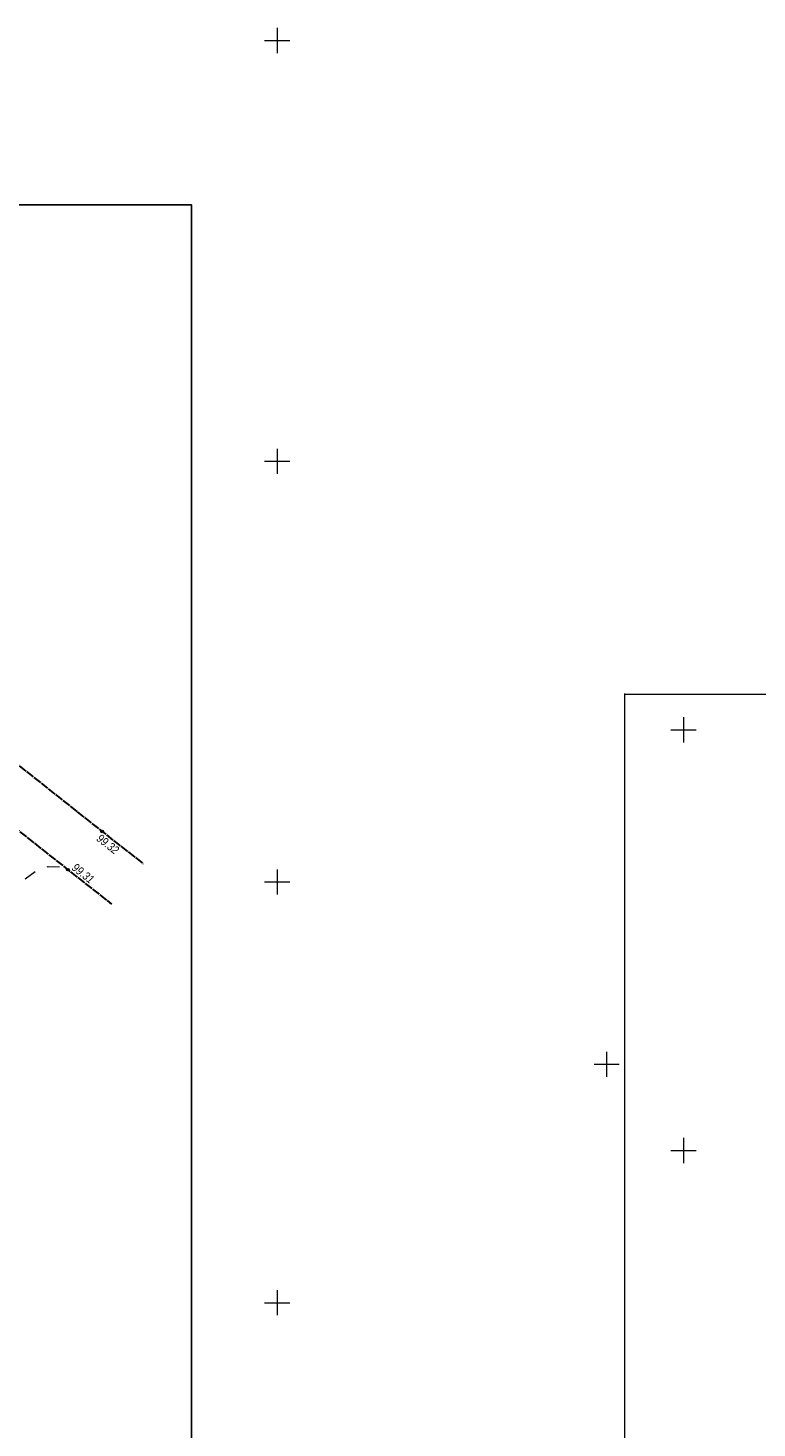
# Model space of a CAD drawing. Extents: x 333848 to 334623, y 4621401 to 4621702.
# Tile 8 of 10: x 334020 to 334107, y 4621535 to 4621702. Entities that reach past the tile are written whole.
import ezdxf
from ezdxf.enums import TextEntityAlignment as Align

# ---------------------------------------------------------------- set-up
doc = ezdxf.new("R2010")
doc.units = 0
doc.header["$MEASUREMENT"] = 0
doc.header["$PDMODE"] = 32
doc.header["$PDSIZE"] = 0.3
doc.linetypes.add('Auto_Roadway_Line_m1', pattern=[1, 1, 0])
doc.linetypes.add('Auto_Street_NotBorder_Line_m1', pattern=[3, 1.5, -1.5])
doc.layers.add('AUTO#_ROADS_EXIST_L', color=18, linetype='Continuous', lineweight=15)
for name, color, linetype in [('GEODS_POINT_GRID#_B', 18, 'Continuous'), ('RELEF_POINT_PICKT_B', 18, 'Continuous'), ('RELEF_POINT_PICKT_T', 18, 'Continuous'), ('Г.генплРазр', 7, '388')]:
    doc.layers.add(name, color=color, linetype=linetype)
doc.styles.add('Д-431 (Arial Narrow К)', font='ARIALNI.TTF', dxfattribs={"height": 1})
doc.linetypes.add('388', pattern='A,2,[1,a,S=0.2,R=0,X=0,Y=0],2', length=4)

# ---------------------------------------------------------------- blocks, each defined once
blk = doc.blocks.new('PointHight_m1')
at = {"layer": 'RELEF_POINT_PICKT_B', "linetype": 'Continuous', "lineweight": 15}
h = blk.add_hatch(color=18, dxfattribs=at)
edge = h.paths.add_edge_path()
edge.add_arc((0, 0), 0.3, 0, 360)
at = {"layer": 'RELEF_POINT_PICKT_B', "color": 18, "linetype": 'Continuous', "lineweight": 15}
blk.add_circle((0, 0), 0.3, dxfattribs=at)
blk.add_point((0, 0), dxfattribs=at)
blk = doc.blocks.new('CrossCoord_m1')
at = {"layer": 'GEODS_POINT_GRID#_B', "color": 3, "lineweight": 20, "flags": 128}
for points in [[(-3, 0), (3, 0)], [(0, 3), (0, -3)]]:
    blk.add_lwpolyline(points, dxfattribs=at)

msp = doc.modelspace()

# ---------------------------------------------------------------- linework, layer by layer
msp.add_lwpolyline([(334039.81, 4621402.89), (333853.47, 4621402.89), (333853.47, 4621680.5), (334039.81, 4621680.5)], close=True)
at = {"layer": 'AUTO#_ROADS_EXIST_L', "color": 18, "linetype": 'Auto_Roadway_Line_m1', "lineweight": 30, "flags": 128}
for points in [[(333946.47, 4621672.37), (333951.25, 4621668.69), (333970.97, 4621652.91), (333986.8, 4621639.83), (334006.26, 4621624.19), (334029.19, 4621606), (334034.06, 4621602.19)], [(333941.8, 4621667.42), (333947.02, 4621663.34), (333966.7, 4621648.33), (333983, 4621634.84), (334002.48, 4621619.36), (334025.12, 4621601.46), (334030.3, 4621597.38)]]:
    msp.add_lwpolyline(points, dxfattribs=at)
at = {"layer": 'AUTO#_ROADS_EXIST_L', "color": 18, "linetype": 'Auto_Street_NotBorder_Line_m1', "lineweight": 15, "flags": 128}
msp.add_lwpolyline([(333931.82, 4621538.11), (333938.49, 4621543.15), (333961.74, 4621558.72), (333984.08, 4621573.98), (334000.59, 4621585.71), (334021.24, 4621601.26), (334022.8, 4621601.85), (334024.74, 4621601.76)], dxfattribs=at)
at = {"layer": 'Г.генплРазр', "lineweight": 13}
for points in [[(334388.32, 4621622.32), (334388.32, 4621403.64), (334091.32, 4621403.64), (334091.32, 4621622.39)], [(334091.32, 4621622.32), (334388.32, 4621622.32), (334388.32, 4621589.81)]]:
    msp.add_lwpolyline(points, dxfattribs=at)

# ---------------------------------------------------------------- block references
at = {"layer": 'GEODS_POINT_GRID#_B', "color": 3, "xscale": 0.5, "yscale": 0.5, "zscale": 0.5}
for p in [(334050, 4621700), (334050, 4621650), (334098.27, 4621618.09), (334050, 4621600), (334089.14, 4621578.33), (334098.27, 4621568.09), (334050, 4621550)]:
    msp.add_blockref('CrossCoord_m1', p, dxfattribs=at)
at = {"layer": 'RELEF_POINT_PICKT_B', "color": 18, "xscale": 0.5, "yscale": 0.5, "zscale": 0.5}
for p in [(334029.19, 4621606, 99.32), (334025.12, 4621601.46, 99.31)]:
    msp.add_blockref('PointHight_m1', p, dxfattribs=at)

# ---------------------------------------------------------------- texts
at = {"layer": 'RELEF_POINT_PICKT_T', "color": 18, "style": 'Д-431 (Arial Narrow К)'}
for s, rotation, p in [('99.32', 321.9406, (334028.74, 4621605.39, 99.32)), ('99.31', 321.7993, (334025.81, 4621601.91, 99.31))]:
    msp.add_text(s, height=1, rotation=rotation, dxfattribs=at).set_placement(p, align=Align.MIDDLE_LEFT)

doc.saveas('drawing.dxf')
